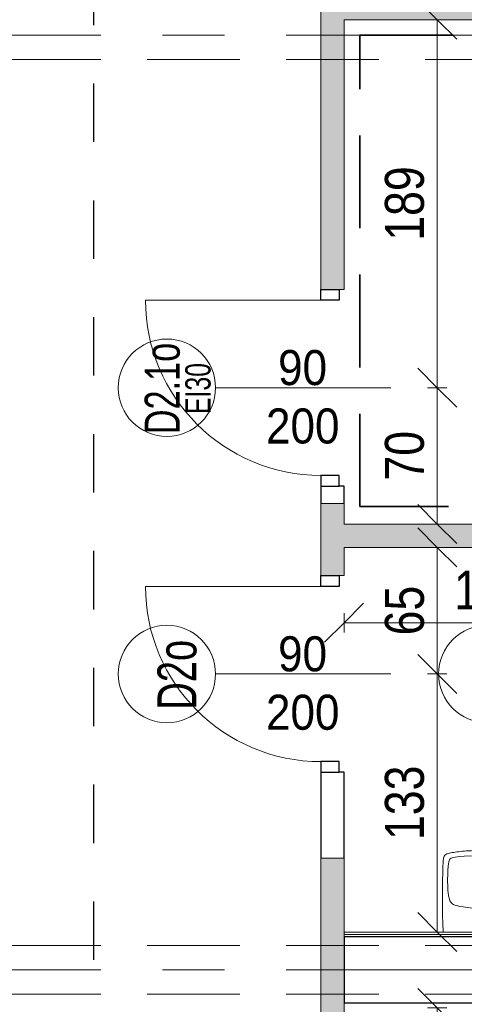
# Model space of a CAD drawing. Header units: centimetres. Extents: x -1631 to 1829, y -257 to 3158.
# Tile 41 of 129: x -477 to -249, y 391 to 896. Entities that reach past the tile are written whole.
import ezdxf

# ---------------------------------------------------------------- set-up
doc = ezdxf.new("R2010")
doc.units = ezdxf.units.CM
for name, pattern in [('Dash', [60, 30, -30]), ('Hidden', [71.4375, 47.625, -23.8125]), ('Oś', [222.25, 127, -31.75, 31.75, -31.75]), ('Ukryte', [71.438, 47.625, -23.813])]:
    doc.linetypes.add(name, pattern=pattern)
for name, color, linetype, lineweight in [('A-ANNO-DIMS', 211, 'Continuous', 13), ('A-ANNO-DIMS-100', 211, 'Continuous', 13), ('A-ANNO-NOTE', 131, 'Continuous', 9), ('A-DETL', 90, 'Continuous', 9), ('A-DETL-GENF', 92, 'Continuous', 9), ('A-DETL-HDLN', 90, 'Ukryte', 9), ('A-DETL-MEDM', 33, 'Continuous', 13), ('A-DOOR', 31, 'Continuous', 13), ('A-WALL', 113, 'Continuous', 13), ('A-WALL-FNSH', 113, 'Continuous', 13), ('P-SANR-FIXT', 6, 'Continuous', 9), ('S-GRID', 1, 'Continuous', 13)]:
    doc.layers.add(name, color=color, linetype=linetype, lineweight=lineweight)
doc.layers.add('A-WALL-PATT', color=111, linetype='Continuous', lineweight=13, plot=False)
doc.styles.add('Arial', font='arial.ttf', dxfattribs={"width": 0.9, "height": 18})
doc.styles.add('Arial Narrow_5', font='ARIALN.TTF', dxfattribs={"height": 20})
doc.styles.add('Arial_1', font='arial.ttf', dxfattribs={"width": 0.7, "height": 20})
doc.styles.add('Arial_2', font='arial.ttf', dxfattribs={"width": 0.7, "height": 13})
doc.styles.add('Arial_3', font='arial.ttf', dxfattribs={"width": 0.7, "height": 18})
doc.dimstyles.new('Diagonal_1_100__0__wewnętrzne', dxfattribs={"dimscale": 30.48, "dimtxt": 20.468619, "dimasz": 0.656168, "dimexe": 0.164042, "dimexo": 0.0625, "dimgap": 0.032808, "dimtad": 1, "dimdec": 0, "dimdsep": 46, "dimtxsty": 'Arial Narrow_5', "dimblk1": 'OBLIQUE', "dimblk2": 'OBLIQUE', "dimsah": 1, "dimcen": 0.09, "dimazin": 0, "dimtfac": 1, "dimtdec": 4, "dimtix": 1, "dimtmove": 0, "dimatfit": 3, "dimfxl": 0.164042, "dimfxlon": 1, "dimtvp": 1, "dimtolj": 1, "dimtzin": 0, "dimarcsym": 2})
doc.dimstyles.new('Diagonal_1_100__0__wewnętrzne_2', dxfattribs={"dimscale": 30.48, "dimtxt": 20.468619, "dimasz": 0.656168, "dimexe": 0.164042, "dimexo": 0.0625, "dimgap": 0.032808, "dimtad": 1, "dimdec": 0, "dimdsep": 46, "dimtxsty": 'Arial Narrow_5', "dimblk1": 'OBLIQUE', "dimblk2": 'OBLIQUE', "dimsah": 1, "dimcen": 0.09, "dimazin": 0, "dimtfac": 1, "dimtdec": 4, "dimtix": 1, "dimtmove": 2, "dimatfit": 3, "dimfxl": 0.164042, "dimfxlon": 1, "dimtvp": 1, "dimtolj": 1, "dimtzin": 0, "dimarcsym": 2})

# ---------------------------------------------------------------- blocks, each defined once
blk = doc.blocks.new('Umywalka koło Nova Pro - Pro 50-2362071-6_piętro IV __13_80 m_ - stan projektowany')
at = {"layer": 'P-SANR-FIXT'}
for p, q in [((-5.1, 60.65), (-4.2, 60.75)), ((-4.2, 60.75), (-5.1, 60.65)), ((-4.2, 60.75), (-3.27, 60.86)), ((-3.27, 60.86), (-4.2, 60.75)), ((-3.27, 60.86), (-2.28, 60.94)), ((-2.28, 60.94), (-3.27, 60.86)), ((-2.28, 60.94), (-1.24, 61.02)), ((-1.24, 61.02), (-2.28, 60.94)), ((-1.24, 61.02), (-0.15, 61.13)), ((-0.15, 61.13), (-1.24, 61.02)), ((-0.15, 61.13), (1.05, 61.21)), ((1.05, 61.21), (-0.15, 61.13)), ((1.05, 61.21), (2.3, 61.26)), ((2.3, 61.26), (1.05, 61.21)), ((2.3, 61.26), (3.66, 61.34)), ((3.66, 61.34), (2.3, 61.26)), ((3.66, 61.34), (5.12, 61.39)), ((5.12, 61.39), (3.66, 61.34)), ((5.12, 61.39), (6.72, 61.45)), ((6.72, 61.45), (5.12, 61.39)), ((6.72, 61.45), (8.45, 61.47)), ((8.45, 61.47), (6.72, 61.45)), ((8.45, 61.47), (10.4, 61.5)), ((10.4, 61.5), (8.45, 61.47)), ((10.4, 61.5), (14.63, 61.5)), ((14.63, 61.5), (10.4, 61.5)), ((14.63, 61.5), (16.55, 61.47)), ((16.55, 61.47), (14.63, 61.5)), ((16.55, 61.47), (18.31, 61.45)), ((18.31, 61.45), (16.55, 61.47)), ((18.31, 61.45), (19.88, 61.39)), ((19.88, 61.39), (18.31, 61.45)), ((19.88, 61.39), (21.34, 61.34)), ((21.34, 61.34), (19.88, 61.39)), ((21.34, 61.34), (22.7, 61.26)), ((22.7, 61.26), (21.34, 61.34)), ((22.7, 61.26), (23.98, 61.21)), ((23.98, 61.21), (22.7, 61.26)), ((23.98, 61.21), (25.15, 61.13)), ((25.15, 61.13), (23.98, 61.21)), ((25.15, 61.13), (26.24, 61.02)), ((26.24, 61.02), (25.15, 61.13)), ((26.24, 61.02), (27.31, 60.94)), ((27.31, 60.94), (26.24, 61.02)), ((27.31, 60.94), (28.29, 60.86)), ((28.29, 60.86), (27.31, 60.94)), ((28.29, 60.86), (29.23, 60.75)), ((29.23, 60.75), (28.29, 60.86)), ((29.23, 60.75), (30.1, 60.65)), ((30.1, 60.65), (29.23, 60.75)), ((-12.16, 55.08), (-12.14, 55.72)), ((-12.14, 55.72), (-12.08, 56.31)), ((-12.08, 56.31), (-12, 56.87)), ((-12, 56.87), (-11.92, 57.37)), ((-11.92, 57.37), (-11.82, 57.88)), ((-11.82, 57.88), (-11.71, 58.17)), ((-11.6, 58.46), (-11.79, 57.88)), ((-11.71, 58.17), (-11.6, 58.46)), ((-11.6, 58.46), (-11.26, 58.97)), ((-11.26, 58.97), (-11.6, 58.46)), ((-11.26, 58.97), (-10.8, 59.34)), ((-10.8, 59.34), (-11.26, 58.97)), ((-10.8, 59.34), (-10.24, 59.61)), ((-10.24, 59.61), (-10.8, 59.34)), ((-10.24, 59.61), (-9.61, 59.82)), ((-9.61, 59.82), (-10.24, 59.61)), ((-9.61, 59.82), (-8.94, 60.01)), ((-8.94, 60.01), (-9.61, 59.82)), ((-9.21, 55.53), (-9.05, 56.09)), ((-9.05, 56.09), (-8.86, 56.6)), ((-8.94, 60.01), (-8.25, 60.14)), ((-8.25, 60.14), (-8.94, 60.01)), ((-8.86, 56.6), (-8.7, 56.84)), ((-8.7, 56.84), (-8.51, 57.05)), ((-8.51, 57.05), (-8.03, 57.35)), ((-8.25, 60.14), (-7.5, 60.3)), ((-7.5, 60.3), (-8.25, 60.14)), ((-8.03, 57.35), (-7.53, 57.56)), ((-7.53, 57.56), (-6.97, 57.72)), ((-7.5, 60.3), (-6.73, 60.41)), ((-6.73, 60.41), (-7.5, 60.3)), ((-6.97, 57.72), (-5.88, 57.93)), ((-6.73, 60.41), (-5.93, 60.54)), ((-5.93, 60.54), (-6.73, 60.41)), ((-5.93, 60.54), (-5.1, 60.65)), ((-5.1, 60.65), (-5.93, 60.54)), ((-5.88, 57.93), (-3.64, 58.25)), ((-3.64, 58.25), (-1.4, 58.44)), ((-1.4, 58.44), (3.1, 58.68)), ((3.1, 58.68), (7.6, 58.81)), ((7.6, 58.81), (9.86, 58.89)), ((9.86, 58.89), (11.04, 58.92)), ((11.04, 58.92), (11.7, 58.92)), ((11.7, 58.92), (12.5, 58.94)), ((12.5, 58.94), (13.3, 58.92)), ((13.3, 58.92), (13.99, 58.92)), ((13.99, 58.92), (15.14, 58.89)), ((15.14, 58.89), (17.4, 58.81)), ((17.4, 58.81), (21.9, 58.68)), ((21.9, 58.68), (26.4, 58.44)), ((26.4, 58.44), (28.64, 58.25)), ((28.64, 58.25), (30.88, 57.93)), ((30.1, 60.65), (30.93, 60.54)), ((30.93, 60.54), (30.1, 60.65)), ((30.88, 57.93), (31.97, 57.72)), ((30.93, 60.54), (31.76, 60.41)), ((31.76, 60.41), (30.93, 60.54)), ((31.76, 60.41), (32.5, 60.3)), ((32.5, 60.3), (31.76, 60.41)), ((31.97, 57.72), (32.53, 57.56)), ((32.5, 60.3), (33.25, 60.14)), ((33.25, 60.14), (32.5, 60.3)), ((32.53, 57.56), (33.06, 57.35)), ((33.06, 57.35), (33.54, 57.05)), ((33.25, 60.14), (33.97, 60.01)), ((33.97, 60.01), (33.25, 60.14)), ((33.54, 57.05), (33.73, 56.84)), ((33.73, 56.84), (33.86, 56.6)), ((33.86, 56.6), (34.07, 56.09)), ((33.97, 60.01), (34.63, 59.82)), ((34.63, 59.82), (33.97, 60.01)), ((34.07, 56.09), (34.21, 55.53)), ((34.63, 59.82), (35.24, 59.61)), ((35.24, 59.61), (34.63, 59.82)), ((35.24, 59.61), (35.8, 59.34)), ((35.8, 59.34), (35.24, 59.61)), ((35.8, 59.34), (36.28, 58.97)), ((36.28, 58.97), (35.8, 59.34)), ((36.28, 58.97), (36.6, 58.46)), ((36.6, 58.46), (36.28, 58.97)), ((36.6, 58.46), (36.82, 57.88)), ((36.82, 57.88), (36.92, 57.37)), ((36.92, 57.37), (37.03, 56.87)), ((37.03, 56.87), (37.08, 56.31)), ((37.08, 56.31), (37.14, 55.72)), ((37.14, 55.72), (37.16, 55.08)), ((-12.35, 50.15), (-12.32, 50.93)), ((-12.32, 50.93), (-12.3, 51.67)), ((-12.3, 51.67), (-12.27, 52.39)), ((-12.27, 52.39), (-12.24, 53.11)), ((-12.24, 53.11), (-12.22, 53.78)), ((-12.22, 53.78), (-12.19, 54.44)), ((-12.19, 54.44), (-12.16, 55.08)), ((-9.79, 48.82), (-9.71, 51.06)), ((-9.71, 51.06), (-9.53, 53.32)), ((-9.53, 53.32), (-9.39, 54.44)), ((-9.39, 54.44), (-9.21, 55.53)), ((12.5, 19.5), (12.5, 51.5)), ((34.21, 55.53), (34.39, 54.44)), ((34.39, 54.44), (34.53, 53.32)), ((34.53, 53.32), (34.71, 51.06)), ((34.71, 51.06), (34.82, 48.82)), ((37.16, 55.08), (37.19, 54.44)), ((37.19, 54.44), (37.22, 53.78)), ((37.22, 53.78), (37.24, 53.11)), ((37.24, 53.11), (37.27, 52.39)), ((37.27, 52.39), (37.3, 51.67)), ((37.3, 51.67), (37.32, 50.93)), ((37.32, 50.93), (37.35, 50.15)), ((-12.43, 45.89), (-12.4, 46.8)), ((-12.43, 44.96), (-12.43, 45.89)), ((-12.4, 47.38), (-12.38, 48.56)), ((-12.4, 46.8), (-12.4, 47.38)), ((-12.38, 48.56), (-12.35, 49.38)), ((-12.35, 49.38), (-12.35, 50.15)), ((-9.84, 46.56), (-9.79, 48.82)), ((-9.76, 42.06), (-9.84, 46.56)), ((34.84, 46.56), (34.76, 42.06)), ((34.82, 48.82), (34.84, 46.56)), ((37.35, 50.15), (37.35, 49.38)), ((37.35, 49.38), (37.38, 48.56)), ((37.38, 48.56), (37.4, 47.38)), ((37.4, 47.38), (37.43, 46.8)), ((37.43, 46.8), (37.43, 45.89)), ((37.43, 45.89), (37.46, 44.96)), ((-12.48, 41.31), (-12.46, 42.99)), ((-12.48, 39.63), (-12.48, 41.31)), ((-12.46, 44), (-12.43, 44.96)), ((-12.46, 42.99), (-12.46, 44)), ((-9.74, 41.37), (-9.76, 42.06)), ((-9.71, 41.05), (-9.74, 41.37)), ((-9.69, 40.65), (-9.71, 41.05)), ((-9.61, 39.77), (-9.69, 40.65)), ((34.69, 40.65), (34.63, 39.77)), ((34.71, 41.05), (34.69, 40.65)), ((34.74, 41.37), (34.71, 41.05)), ((34.76, 42.06), (34.74, 41.37)), ((37.46, 44.96), (37.46, 44)), ((37.46, 44), (37.48, 42.99)), ((37.48, 42.99), (37.48, 41.31)), ((37.48, 41.31), (37.51, 39.63)), ((-12.51, 37.8), (-12.48, 39.63)), ((-12.48, 35.77), (-12.51, 37.8)), ((-12.48, 33.48), (-12.48, 35.77)), ((-9.37, 38.04), (-9.61, 39.77)), ((-8.91, 36.36), (-9.37, 38.04)), ((-8.62, 35.53), (-8.91, 36.36)), ((-8.19, 34.76), (-8.62, 35.53)), ((20.01, 39.5), (5.01, 39.5)), ((33.62, 35.53), (33.19, 34.76)), ((33.91, 36.36), (33.62, 35.53)), ((34.37, 38.04), (33.91, 36.36)), ((34.63, 39.77), (34.37, 38.04)), ((37.51, 35.77), (37.48, 33.48)), ((37.51, 39.63), (37.51, 35.77)), ((-12.45, 30.85), (-12.48, 33.48)), ((-12.4, 27.78), (-12.45, 30.85)), ((-7.93, 34.41), (-8.19, 34.76)), ((-7.61, 34.12), (-7.93, 34.41)), ((-6.89, 33.64), (-7.61, 34.12)), ((-6.09, 33.3), (-6.89, 33.64)), ((-5.24, 33.03), (-6.09, 33.3)), ((-3.53, 32.66), (-5.24, 33.03)), ((-1.83, 32.39), (-3.53, 32.66)), ((1.66, 31.99), (-1.83, 32.39)), ((5.15, 31.7), (1.66, 31.99)), ((8.64, 31.56), (5.15, 31.7)), ((10.37, 31.51), (8.64, 31.56)), ((14.63, 31.51), (10.37, 31.51)), ((16.36, 31.56), (14.63, 31.51)), ((19.88, 31.7), (16.36, 31.56)), ((23.34, 31.99), (19.88, 31.7)), ((26.83, 32.39), (23.34, 31.99)), ((28.56, 32.66), (26.83, 32.39)), ((30.26, 33.03), (28.56, 32.66)), ((31.09, 33.3), (30.26, 33.03)), ((31.89, 33.64), (31.09, 33.3)), ((32.61, 34.12), (31.89, 33.64)), ((32.93, 34.41), (32.61, 34.12)), ((33.19, 34.76), (32.93, 34.41)), ((37.45, 30.85), (37.4, 27.78)), ((37.48, 33.48), (37.45, 30.85)), ((-12.32, 24.08), (-12.4, 27.78)), ((15.72, 25.52), (9.46, 25.52)), ((37.4, 27.78), (37.32, 24.08)), ((-12.19, 19.5), (-12.32, 24.08)), ((37.32, 24.08), (37.19, 19.5))]:
    blk.add_line(p, q, dxfattribs=at)
for centre, radius in [((12.51, 39.5), 3.92), ((12.51, 39.5), 2.28), ((12.5, 25.52), 1.72)]:
    blk.add_circle(centre, radius, dxfattribs=at)
blk = doc.blocks.new('DRZWI 1S - automatyczna etykieta - Drzwi 90 _łazienkowe_-2252079-6_piętro IV __13_80 m_ - stan projektowany')
at = {"layer": 'A-DETL-GENF'}
for p, q in [((-50.5, 6), (-50.5, -3.5)), ((-45, 6), (-50.5, 6)), ((-45, -3.5), (-45, 6)), ((50.5, 6), (45, 6)), ((45, 6), (45, -3.5)), ((50.5, -3.5), (50.5, 6)), ((-50.5, -3.5), (-45, -3.5)), ((45, -3.5), (50.5, -3.5))]:
    blk.add_line(p, q, dxfattribs=at)
at = {"layer": 'A-DETL-MEDM', "lineweight": 25}
for p, q in [((-45, 6), (-50.5, 6)), ((-50.5, 6), (-50.5, -3.5)), ((-45, -3.5), (-45, 6)), ((45, -3.5), (45, 6)), ((45, 6), (50.5, 6)), ((50.5, 6), (50.5, -3.5)), ((-50.5, -3.5), (-45, -3.5)), ((50.5, -3.5), (45, -3.5))]:
    blk.add_line(p, q, dxfattribs=at)
at = {"layer": 'A-DOOR'}
blk.add_line((45, 6), (45, 96), dxfattribs=at)
blk.add_arc((45, 6), 90, 90, 180, dxfattribs=at)
blk = doc.blocks.new('DRZWI 1S - automatyczna etykieta - Drzwi 90 _PPOŻ EI30 łazienkowe_-2486748-6_piętro IV __13_80 m_ - stan projektowany')
at = {"layer": 'A-DETL-GENF'}
for p, q in [((-50.5, 6), (-50.5, -3.5)), ((-45, 6), (-50.5, 6)), ((-45, -3.5), (-45, 6)), ((50.5, 6), (45, 6)), ((45, 6), (45, -3.5)), ((50.5, -3.5), (50.5, 6)), ((-50.5, -3.5), (-45, -3.5)), ((45, -3.5), (50.5, -3.5))]:
    blk.add_line(p, q, dxfattribs=at)
at = {"layer": 'A-DETL-MEDM', "lineweight": 25}
for p, q in [((-45, 6), (-50.5, 6)), ((-50.5, 6), (-50.5, -3.5)), ((-45, -3.5), (-45, 6)), ((45, -3.5), (45, 6)), ((45, 6), (50.5, 6)), ((50.5, 6), (50.5, -3.5)), ((-50.5, -3.5), (-45, -3.5)), ((50.5, -3.5), (45, -3.5))]:
    blk.add_line(p, q, dxfattribs=at)
at = {"layer": 'A-DOOR'}
blk.add_line((45, 6), (45, 96), dxfattribs=at)
blk.add_arc((45, 6), 90, 90, 180, dxfattribs=at)
blk = doc.blocks.new('DIMBLOCK173-6_piętro IV __13_80 m_ - stan projektowany')
at = {"layer": 'A-ANNO-DIMS-100', "transparency": 16777216}
for p, q in [((-262.8, 707.33), (-272.8, 717.33)), ((-267.8, 707.33), (-257.8, 707.33)), ((-262.8, 707.33), (-267.8, 707.33)), ((-262.8, 637.33), (-262.8, 707.33)), ((-262.8, 707.33), (-252.8, 697.33)), ((-262.8, 637.33), (-272.8, 647.33)), ((-267.8, 637.33), (-257.8, 637.33)), ((-262.8, 637.33), (-267.8, 637.33)), ((-262.8, 637.33), (-252.8, 627.33))]:
    blk.add_line(p, q, dxfattribs=at)
at = {"layer": 'A-ANNO-DIMS-100', "color": 0, "transparency": 16777216, "insert": (-289.65, 659.65), "char_height": 20, "width": 30.4105, "attachment_point": 1, "rotation": 90, "line_spacing_factor": 0.974696, "style": 'Arial Narrow_5'}
blk.add_mtext('70', dxfattribs=at)
blk = doc.blocks.new('_Oblique')
at = {"color": 0, "linetype": 'ByBlock', "lineweight": -2}
blk.add_line((-0.5, -0.5), (0.5, 0.5), dxfattribs=at)
blk = doc.blocks.new('DIMBLOCK174-6_piętro IV __13_80 m_ - stan projektowany')
at = {"layer": 'A-ANNO-DIMS-100', "transparency": 16777216}
for p, q in [((-262.8, 896.33), (-272.8, 906.33)), ((-267.8, 896.33), (-257.8, 896.33)), ((-262.8, 896.33), (-267.8, 896.33)), ((-262.8, 707.33), (-262.8, 896.33)), ((-262.8, 896.33), (-252.8, 886.33)), ((-262.8, 707.33), (-272.8, 717.33)), ((-267.8, 707.33), (-257.8, 707.33)), ((-262.8, 707.33), (-267.8, 707.33)), ((-262.8, 707.33), (-252.8, 697.33))]:
    blk.add_line(p, q, dxfattribs=at)
at = {"layer": 'A-ANNO-DIMS-100', "color": 0, "transparency": 16777216, "insert": (-289.65, 782.82), "char_height": 20, "width": 45.6158, "attachment_point": 1, "rotation": 90, "line_spacing_factor": 0.974696, "style": 'Arial Narrow_5'}
blk.add_mtext('189', dxfattribs=at)
blk = doc.blocks.new('DIMBLOCK175-6_piętro IV __13_80 m_ - stan projektowany')
at = {"layer": 'A-ANNO-DIMS-100', "transparency": 16777216}
for p, q in [((-262.8, 560.33), (-272.8, 570.33)), ((-267.8, 560.33), (-257.8, 560.33)), ((-262.8, 560.33), (-267.8, 560.33)), ((-262.8, 427.83), (-262.8, 560.33)), ((-262.8, 560.33), (-252.8, 550.33)), ((-262.8, 427.83), (-272.8, 437.83)), ((-267.8, 427.83), (-257.8, 427.83)), ((-262.8, 427.83), (-267.8, 427.83)), ((-262.8, 427.83), (-252.8, 417.83))]:
    blk.add_line(p, q, dxfattribs=at)
at = {"layer": 'A-ANNO-DIMS-100', "color": 0, "transparency": 16777216, "insert": (-289.65, 475.07), "char_height": 20, "width": 45.6158, "attachment_point": 1, "rotation": 90, "line_spacing_factor": 0.974696, "style": 'Arial Narrow_5'}
blk.add_mtext('133', dxfattribs=at)
blk = doc.blocks.new('DIMBLOCK176-6_piętro IV __13_80 m_ - stan projektowany')
at = {"layer": 'A-ANNO-DIMS-100', "transparency": 16777216}
for p, q in [((-262.8, 625.33), (-272.8, 635.33)), ((-267.8, 625.33), (-257.8, 625.33)), ((-262.8, 625.33), (-267.8, 625.33)), ((-262.8, 560.33), (-262.8, 625.33)), ((-262.8, 625.33), (-252.8, 615.33)), ((-262.8, 560.33), (-272.8, 570.33)), ((-267.8, 560.33), (-257.8, 560.33)), ((-262.8, 560.33), (-267.8, 560.33)), ((-262.8, 560.33), (-252.8, 550.33))]:
    blk.add_line(p, q, dxfattribs=at)
at = {"layer": 'A-ANNO-DIMS-100', "color": 0, "transparency": 16777216, "insert": (-289.65, 580.15), "char_height": 20, "width": 30.4105, "attachment_point": 1, "rotation": 90, "line_spacing_factor": 0.974696, "style": 'Arial Narrow_5'}
blk.add_mtext('65', dxfattribs=at)
blk = doc.blocks.new('DIMBLOCK178-6_piętro IV __13_80 m_ - stan projektowany')
at = {"layer": 'A-ANNO-DIMS-100', "transparency": 16777216}
for p, q in [((-262.8, 388.83), (-272.8, 398.83)), ((-267.8, 388.83), (-257.8, 388.83)), ((-262.8, 388.83), (-267.8, 388.83)), ((-262.8, 242.33), (-262.8, 388.83)), ((-262.8, 388.83), (-252.8, 378.83)), ((-262.8, 242.33), (-272.8, 252.33)), ((-267.8, 242.33), (-257.8, 242.33)), ((-262.8, 242.33), (-267.8, 242.33)), ((-262.8, 242.33), (-252.8, 232.33))]:
    blk.add_line(p, q, dxfattribs=at)
at = {"layer": 'A-ANNO-DIMS-100', "color": 0, "transparency": 16777216, "insert": (-289.65, 285.68), "char_height": 20, "width": 45.6158, "attachment_point": 1, "rotation": 90, "line_spacing_factor": 0.974696, "style": 'Arial Narrow_5'}
blk.add_mtext('147', dxfattribs=at)
blk = doc.blocks.new('DIMBLOCK194-6_piętro IV __13_80 m_ - stan projektowany')
at = {"layer": 'A-ANNO-DIMS-100', "transparency": 16777216}
for p, q in [((-310.62, 586.62), (-300.62, 596.62)), ((-310.62, 581.62), (-310.62, 591.62)), ((-159.62, 586.62), (-149.62, 596.62)), ((-159.62, 591.62), (-159.62, 581.62)), ((-159.62, 586.62), (-159.62, 591.62)), ((-310.62, 586.62), (-320.62, 576.62)), ((-159.62, 586.62), (-310.62, 586.62)), ((-310.62, 586.62), (-310.62, 581.62)), ((-159.62, 586.62), (-169.62, 576.62))]:
    blk.add_line(p, q, dxfattribs=at)
at = {"layer": 'A-ANNO-DIMS-100', "color": 0, "transparency": 16777216, "insert": (-254.13, 613.46), "char_height": 20, "width": 45.6158, "attachment_point": 1, "line_spacing_factor": 0.974696, "style": 'Arial Narrow_5'}
blk.add_mtext('151', dxfattribs=at)

msp = doc.modelspace()

# ---------------------------------------------------------------- hatches: boundary and pattern name
at = {"layer": 'A-WALL-PATT'}
for points in [[(-322.62, 896.33), (-139.62, 896.33), (-139.62, 902.33), (-322.62, 902.33)], [(-34.62, 625.33), (-34.62, 637.33), (-310.62, 637.33), (-310.62, 625.33)]]:
    msp.add_hatch(color=9, dxfattribs=at).paths.add_polyline_path(points, flags=0)
h = msp.add_hatch(color=9, dxfattribs=at)
h.paths.add_polyline_path([(-313.12, 122.33), (-310.62, 122.33), (-310.62, 176.83), (-322.62, 176.83), (-322.62, 122.33)], flags=0)
h.paths.add_polyline_path([(-310.62, 307.83), (-310.62, 465.83), (-322.62, 465.83), (-322.62, 307.83), (-313.12, 307.83)], flags=0)
h.paths.add_polyline_path([(-310.62, 610.83), (-310.62, 647.83), (-322.62, 647.83), (-322.62, 610.83), (-313.12, 610.83)], flags=0)
h.paths.add_polyline_path([(-322.62, 757.83), (-310.62, 757.83), (-310.62, 896.33), (-322.62, 896.33), (-322.62, 788.28)], flags=0)

# ---------------------------------------------------------------- linework, layer by layer
at = {"layer": 'A-ANNO-NOTE', "lineweight": 13}
for p, q in [((-286.62, 707.33), (-376.62, 707.33)), ((-286.62, 707.33), (-376.62, 707.33)), ((-286.62, 560.33), (-376.62, 560.33)), ((-286.62, 560.33), (-376.62, 560.33))]:
    msp.add_line(p, q, dxfattribs=at)
for centre in [(-401.62, 707.33), (-401.62, 560.33), (-237.12, 560.33)]:
    msp.add_circle(centre, 25, dxfattribs=at)
at = {"layer": 'A-DETL', "linetype": 'Hidden', "lineweight": 35}
for p, q in [((-302.62, 888.33), (-42.62, 888.33)), ((-302.62, 646.33), (-302.62, 888.33)), ((-42.62, 646.33), (-302.62, 646.33))]:
    msp.add_line(p, q, dxfattribs=at)
at = {"layer": 'A-DETL', "linetype": 'Dash', "lineweight": 25}
msp.add_open_spline([(-561.62, 233.02), (-511.61, 233.02), (-497.78, 233.02), (-439.12, 233.02), (-439.12, 251.36), (-439.12, 296.62), (-439.12, 1289.33), (-439.12, 1326.28), (-439.12, 1329.11), (-439.12, 1432.79), (-439.12, 1435.62), (-439.12, 1472.57), (-476.08, 1472.57), (-478.91, 1472.57), (-555.62, 1472.57)], degree=3, knots=[0, 0, 0, 0, 1.339676, 2.332925, 3.669947, 15.221807, 26.977257, 38.268666, 39.837617, 41.033347, 42.602298, 43.441538, 44.280778, 45.554838, 45.554838, 45.554838, 45.554838], dxfattribs=at)
at = {"layer": 'A-DETL-HDLN'}
for p, q in [((-1197.62, 875.83), (1172.38, 875.83)), ((-1197.62, 420.83), (1172.38, 420.83)), ((-1197.62, 395.83), (1172.38, 395.83))]:
    msp.add_line(p, q, dxfattribs=at)
at = {"layer": 'A-WALL', "lineweight": 9}
for p, q in [((-322.62, 1123.33), (-322.62, 757.83)), ((-310.62, 757.83), (-310.62, 896.33)), ((-310.62, 896.33), (-34.62, 896.33)), ((-313.12, 757.83), (-310.62, 757.83)), ((-322.62, 647.83), (-322.62, 610.83)), ((-310.62, 637.33), (-310.62, 647.83)), ((-34.62, 637.33), (-310.62, 637.33)), ((-310.62, 610.83), (-310.62, 625.33)), ((-310.62, 625.33), (-34.62, 625.33)), ((-313.12, 610.83), (-310.62, 610.83)), ((-322.62, 465.83), (-322.62, 307.83)), ((-310.62, 307.83), (-310.62, 465.83))]:
    msp.add_line(p, q, dxfattribs=at)
at = {"layer": 'A-WALL', "color": 7, "lineweight": 25}
for p, q in [((-322.62, 656.83), (-322.62, 647.83)), ((-310.62, 656.83), (-313.12, 656.83)), ((-310.62, 647.83), (-310.62, 656.83)), ((-322.62, 509.83), (-322.62, 465.83)), ((-310.62, 509.83), (-313.12, 509.83)), ((-310.62, 465.83), (-310.62, 509.83)), ((-310.62, 425.33), (-310.62, 391.33)), ((-34.62, 425.33), (-310.62, 425.33)), ((-34.62, 391.33), (-310.62, 391.33))]:
    msp.add_line(p, q, dxfattribs=at)
at = {"layer": 'A-WALL'}
for p, q in [((-310.62, 647.83), (-322.62, 647.83)), ((-310.62, 465.83), (-322.62, 465.83)), ((-34.62, 426.58), (-310.62, 426.58))]:
    msp.add_line(p, q, dxfattribs=at)
at = {"layer": 'A-WALL-FNSH', "color": 250, "lineweight": 9}
msp.add_line((-34.62, 427.83), (-310.62, 427.83), dxfattribs=at)
at = {"layer": 'S-GRID', "linetype": 'Oś'}
for p, q in [((1342.46, 888.33), (-1368.76, 888.33)), ((1342.46, 408.33), (-1368.76, 408.33))]:
    msp.add_line(p, q, dxfattribs=at)

# ---------------------------------------------------------------- block references
at = {"layer": 'A-DOOR', "rotation": 89.99999999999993}
for name, p in [('DRZWI 1S - automatyczna etykieta - Drzwi 90 _PPOŻ EI30 łazienkowe_-2486748-6_piętro IV __13_80 m_ - stan projektowany', (-316.62, 707.33)), ('DRZWI 1S - automatyczna etykieta - Drzwi 90 _łazienkowe_-2252079-6_piętro IV __13_80 m_ - stan projektowany', (-316.62, 560.33))]:
    msp.add_blockref(name, p, dxfattribs=at)
at = {"layer": 'P-SANR-FIXT'}
msp.add_blockref('Umywalka koło Nova Pro - Pro 50-2362071-6_piętro IV __13_80 m_ - stan projektowany', (-247.62, 408.33), dxfattribs=at)

# ---------------------------------------------------------------- texts
at = {"layer": 'A-ANNO-NOTE', "lineweight": 211, "attachment_point": 5, "rotation": 90, "line_spacing_factor": 0.936439}
for s, insert, char_height, width, style in [('\\pxqc,t4.93889,9.87778,14.81667,19.75556,24.69444,29.63333,34.57222,39.51111,44.45,49.38889,54.32778,59.26667,64.20556,69.14444,74.08333,79.02222,83.96111,88.9,93.83889,98.77778,103.71667,108.65556,113.59444,118.53333,123.47222,128.41111,133.35,138.28889,143.22778,148.16667,153.10556,158.04444;{D2.1o}', (-403.91, 706.93), 18, 46.76, 'Arial_3'), ('\\pxqc,t6.83846,13.67692,20.51538,27.35385,34.19231,41.03077,47.86923,54.70769,61.54615,68.38462,75.22308,82.06154,88.9,95.73846,102.57692,109.41538,116.25385,123.09231,129.93077,136.76923,143.60769,150.44615,157.28462,164.12308,170.96154,177.8,184.63846,191.47692,198.31538,205.15385,211.99231,218.83077;{EI30}', (-385.6, 706.93), 13, 26.39, 'Arial_2'), ('\\pxqc,t4.445,8.89,13.335,17.78,22.225,26.67,31.115,35.56,40.005,44.45,48.895,53.34,57.785,62.23,66.675,71.12,75.565,80.01,84.455,88.9,93.345,97.79,102.235,106.68,111.125,115.57,120.015,124.46,128.905,133.35,137.795,142.24;{D2o}', (-396.33, 559.93), 20, 37.03, 'Arial_1')]:
    msp.add_mtext(s, dxfattribs=dict(at, insert=insert, char_height=char_height, width=width, style=style))
at = {"layer": 'A-ANNO-NOTE', "lineweight": 211, "char_height": 18, "attachment_point": 5, "line_spacing_factor": 0.936439, "style": 'Arial'}
for s, insert, width in [('\\pxqc,t6.35,12.7,19.05,25.4,31.75,38.1,44.45,50.8,57.15,63.5,69.85,76.2,82.55,88.9,95.25,101.6,107.95,114.3,120.65,127,133.35,139.7,146.05,152.4,158.75,165.1,171.45,177.8,184.15,190.5,196.85,203.2;{90}', (-331.95, 717.56), 25.65), ('\\pxqc,t6.35,12.7,19.05,25.4,31.75,38.1,44.45,50.8,57.15,63.5,69.85,76.2,82.55,88.9,95.25,101.6,107.95,114.3,120.65,127,133.35,139.7,146.05,152.4,158.75,165.1,171.45,177.8,184.15,190.5,196.85,203.2;{200}', (-331.86, 687.56), 38.07), ('\\pxqc,t6.35,12.7,19.05,25.4,31.75,38.1,44.45,50.8,57.15,63.5,69.85,76.2,82.55,88.9,95.25,101.6,107.95,114.3,120.65,127,133.35,139.7,146.05,152.4,158.75,165.1,171.45,177.8,184.15,190.5,196.85,203.2;{200}', (-331.86, 687.56), 38.07), ('\\pxqc,t6.35,12.7,19.05,25.4,31.75,38.1,44.45,50.8,57.15,63.5,69.85,76.2,82.55,88.9,95.25,101.6,107.95,114.3,120.65,127,133.35,139.7,146.05,152.4,158.75,165.1,171.45,177.8,184.15,190.5,196.85,203.2;{90}', (-331.95, 570.56), 25.65), ('\\pxqc,t6.35,12.7,19.05,25.4,31.75,38.1,44.45,50.8,57.15,63.5,69.85,76.2,82.55,88.9,95.25,101.6,107.95,114.3,120.65,127,133.35,139.7,146.05,152.4,158.75,165.1,171.45,177.8,184.15,190.5,196.85,203.2;{200}', (-331.86, 540.56), 38.07), ('\\pxqc,t6.35,12.7,19.05,25.4,31.75,38.1,44.45,50.8,57.15,63.5,69.85,76.2,82.55,88.9,95.25,101.6,107.95,114.3,120.65,127,133.35,139.7,146.05,152.4,158.75,165.1,171.45,177.8,184.15,190.5,196.85,203.2;{200}', (-331.86, 540.56), 38.07)]:
    msp.add_mtext(s, dxfattribs=dict(at, insert=insert, width=width))

# ---------------------------------------------------------------- dimensions: what is measured, and where the dimension line sits
at = {"layer": 'A-ANNO-DIMS'}
for base, p1, p2, override, picture, middle in [((-262.8, 896.33), (-267.8, 707.33), (-267.8, 896.33), {"dimpost": '<>', "dimfxl": 189}, 'DIMBLOCK174-6_piętro IV __13_80 m_ - stan projektowany', (-274.01, 801.83)), ((-262.8, 707.33), (-267.8, 637.33), (-267.8, 707.33), {"dimpost": '<>', "dimfxl": 70}, 'DIMBLOCK173-6_piętro IV __13_80 m_ - stan projektowany', (-274.01, 672.33)), ((-262.8, 625.33), (-267.8, 560.33), (-267.8, 625.33), {"dimpost": '<>', "dimfxl": 65}, 'DIMBLOCK176-6_piętro IV __13_80 m_ - stan projektowany', (-274.01, 592.83)), ((-262.79823187, 560.32555458), (-267.79823187, 427.82555458), (-267.79823187, 560.32555458), {"dimpost": '<>', "dimfxl": 132.5}, 'DIMBLOCK175-6_piętro IV __13_80 m_ - stan projektowany', (-274.00969168, 494.07555458))]:
    dim = msp.add_linear_dim(base=base, p1=p1, p2=p2, angle=90, dimstyle='Diagonal_1_100__0__wewnętrzne', override=override, dxfattribs=at)
    dim.commit()
    dim.dimension.update_dxf_attribs({"geometry": picture, "text_midpoint": middle})
dim = msp.add_linear_dim(base=(-310.62, 586.62), p1=(-159.62, 591.62), p2=(-310.62, 581.62), dimstyle='Diagonal_1_100__0__wewnętrzne', override={"dimpost": '<>', "dimfxl": 151.330764}, dxfattribs=at)
dim.commit()
dim.dimension.update_dxf_attribs({"geometry": 'DIMBLOCK194-6_piętro IV __13_80 m_ - stan projektowany', "text_midpoint": (-235.12, 597.83)})
dim = msp.add_linear_dim(base=(-262.79823187, 388.82555458), p1=(-267.79823187, 242.32555458), p2=(-267.79823187, 388.82555458), angle=90, dimstyle='Diagonal_1_100__0__wewnętrzne_2', override={"dimpost": '<>', "dimfxl": 146.5}, dxfattribs=at)
dim.commit()
dim.dimension.update_dxf_attribs({"geometry": 'DIMBLOCK178-6_piętro IV __13_80 m_ - stan projektowany', "text_midpoint": (-276.31307553, 308.48925159), "dimtype": 160, "text_rotation": 90})

doc.saveas('drawing.dxf')
